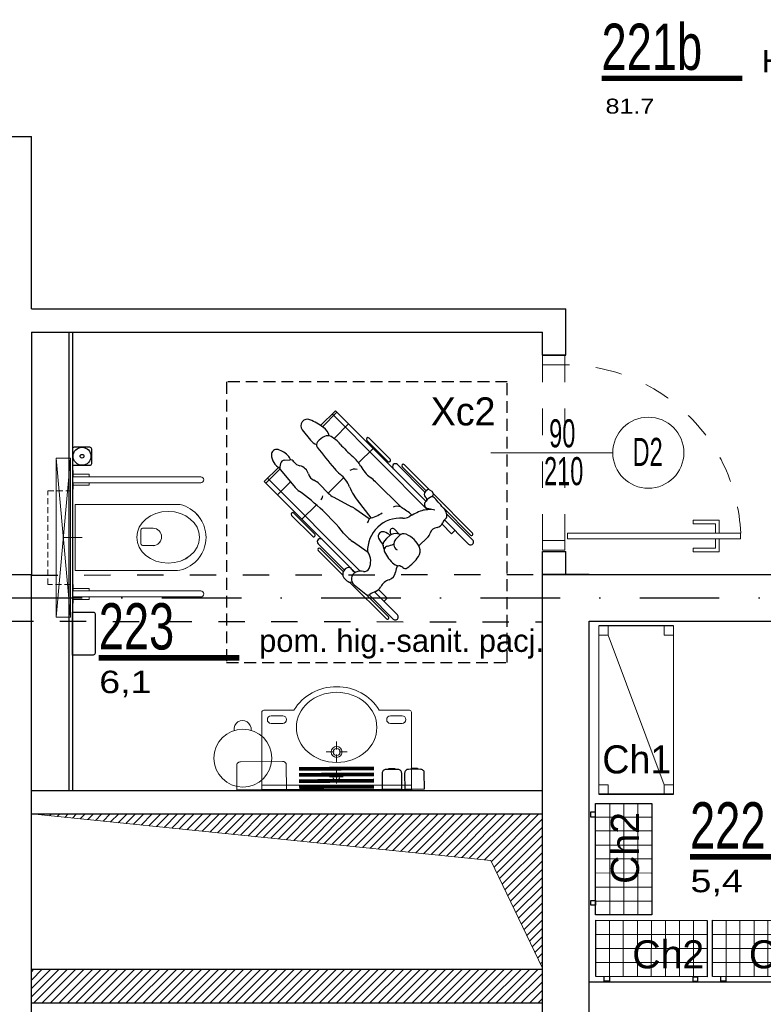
# Model space of a CAD drawing. Header units: millimetres. Extents: x 14495 to 271441, y -21035 to 2232.
# Tile 119 of 227: x 84907 to 85304, y -2952 to -2425. Entities that reach past the tile are written whole.
import ezdxf
from ezdxf.enums import TextEntityAlignment as Align

# ---------------------------------------------------------------- set-up
doc = ezdxf.new("R2010")
doc.units = ezdxf.units.MM
for name, pattern in [('$0$DASHED', [0.75, 0.5, -0.25]), ('DASHDOT', [1, 0.5, -0.25, 0, -0.25]), ('DASHED', [28.222222, 14.111111, -14.111111]), ('DASHED2', [9.525, 6.35, -3.175])]:
    doc.linetypes.add(name, pattern=pattern)
for name, color, linetype in [('-- TECH  SYMBOLE', 1, 'Continuous'), ('-- TECH NIEPEŁNOSPRAWNI', 8, 'Continuous'), ('-- TECH SPRZĘT NIEPEŁN', 1, 'Continuous'), ('-- TECH WYPOSAŻENIE', 2, 'Continuous'), ('-TECH SANITARNA', 1, 'Continuous'), ('_1_cienkie', 251, 'Continuous'), ('_A_widok', 1, 'Continuous'), ('A-POW-NR', 1, 'Continuous'), ('a_HATCH', 9, 'Continuous'), ('A_Lcienka', 253, 'Continuous'), ('A_OSIE', 252, 'DASHDOT'), ('A_PROJEKTOWANE', 3, 'Continuous'), ('A_SC_DZIAlOWE', 4, 'Continuous'), ('Sc-płyta cemwłókn-stelaz-wzmocnienie', 14, 'Continuous'), ('TABELKA', 2, 'Continuous'), ('TECH Wyp.drobne', 1, 'Continuous')]:
    doc.layers.add(name, color=color, linetype=linetype)
for name, color, linetype, lineweight in [('03', 2, 'Continuous', 13), ('A-GENM', 2, 'Continuous', 9), ('A_ARMATURA', 2, 'Continuous', 5), ('A_SANITARNE', 131, 'Continuous', 15), ('A_solid', 252, 'Continuous', 0), ('A_Stolarka_drzwi', 1, 'Continuous', 9), ('M_drzwi', 1, 'Continuous', 5), ('P-SANR-FIXT', 2, 'Continuous', 9), ('Technologia sanitarne', 1, 'Continuous', 30)]:
    doc.layers.add(name, color=color, linetype=linetype, lineweight=lineweight)
doc.layers.add('A-POW', color=2, linetype='Continuous', plot=False)
doc.styles.add('Arial', font='Arial')
doc.styles.add('arial-tab', font='arial.ttf')
doc.styles.add('ARIAL1_2', font='arial.ttf', dxfattribs={"width": 1.2})
doc.styles.add('arialce', font='ARIALN.TTF')
doc.styles.add('cent', font='swissel.ttf')
doc.styles.add('cg', font='GOTHIC.TTF')
doc.styles.add('ROMANS', font='romans', dxfattribs={"width": 0.6})
doc.styles.add('switz721ltexbt', font='swissel.ttf')

# ---------------------------------------------------------------- blocks, each defined once
blk = doc.blocks.new('POW')
at = {"const_width": 5}
blk.add_lwpolyline([(125.32, 0), (0, 0)], dxfattribs=at)
at = {"style": 'switz721ltexbt'}
blk.add_attdef('001', (-1.78, 12.35), '', height=41.18, dxfattribs=at)
blk = doc.blocks.new('DRZWI Z OSCIEZNICA NIEOKALAJACA 90')
at = {"linetype": 'DASHED'}
for p, q in [((-12, 5), (-12, 99)), ((0, 5), (0, 99))]:
    blk.add_line(p, q, dxfattribs=at)
at = {"ltscale": 0.05}
blk.add_line((-39.5, 52), (25.59, 52), dxfattribs=at)
for points in [[(-12, 99), (-12, 104), (0, 104), (0, 99)], [(93.91, 9.01), (1.43, 9.01), (1.43, 6.01), (93.91, 6.01)], [(-12, 0), (-12, 5), (0, 5), (0, 0)]]:
    blk.add_lwpolyline(points, close=True)
for points in [[(82.48, 9.01), (82.48, 16.01), (68.48, 16.01), (68.48, 14.01), (80.48, 14.01), (80.48, 9.01)], [(82.48, 6.01), (82.48, -0.99), (68.48, -0.99), (68.48, 1.01), (80.48, 1.01), (80.48, 6.01)]]:
    blk.add_lwpolyline(points)
at = {"linetype": 'DASHED'}
blk.add_arc((0, 5), 94, 2.4475, 90, dxfattribs=at)
blk = doc.blocks.new('SSCVCFDSS')
blk.add_line((0, 50.02), (0, 0))
blk.add_circle((0, -19), 19)
at = {"style": 'ROMANS', "text_generation_flag": 4, "width": 0.6}
blk.add_attdef('FD1-8', text='', height=13, rotation=270, dxfattribs=at).set_placement((6.15, 55.19), align=Align.RIGHT)
for tag, p in [('200', (8.16, 25.47)), ('90', (-8.71, 25.47))]:
    blk.add_attdef(tag, text='', height=13, rotation=270, dxfattribs=at).set_placement(p, align=Align.MIDDLE)
blk.add_attdef('AL6C', text='', height=13, dxfattribs=at).set_placement((-0.56, -18.64), align=Align.MIDDLE)
blk = doc.blocks.new('umywalka vb npnsp')
at = {"layer": 'A_SANITARNE', "color": 1}
for p, q in [((364034, 420745), (364034, 420781.5)), ((364034, 420745), (363997.5, 420745)), ((364034, 420745), (364034, 420708.5)), ((364034, 420745), (364070.5, 420745)), ((364032.5, 420626), (364032.5, 420668.5)), ((364019.5, 420613), (363977, 420613)), ((364032.5, 420600), (364032.5, 420557.5)), ((364045.5, 420613), (364088, 420613))]:
    blk.add_line(p, q, dxfattribs=at)
at = {"layer": 'A_SANITARNE', "color": 2}
for p, q in [((363682.5, 420460), (363745, 420460)), ((364382.5, 420460), (364320, 420460)), ((363745, 420420), (363682.5, 420420)), ((364320, 420420), (364382.5, 420420))]:
    blk.add_line(p, q, dxfattribs=at)
blk.add_lwpolyline([(363632.5, 420814), (363632.5, 420400, 0.368325), (363644, 420390), (363804.5, 420390, 0.267589), (364032.5, 420264), (364032.5, 420264, 0.267589), (364260.5, 420390), (364421, 420390, 0.368325), (364432.5, 420400), (364432.5, 420814), (363632.5, 420814)], format="xyb", dxfattribs=at)
blk.add_lwpolyline([(363632.5, 420814), (364432.5, 420814), (364432.5, 420789.5), (363632.5, 420789.5)], close=True, dxfattribs=at)
at = {"layer": 'A_SANITARNE', "color": 1}
for centre, radius in [((364034, 420745), 18.5), ((364032.5, 420613), 29), ((364032.5, 420613), 19)]:
    blk.add_circle(centre, radius, dxfattribs=at)
at = {"layer": 'A_SANITARNE', "color": 2}
for centre, start, end in [((363682.5, 420440), 90, 270), ((363745, 420440), 270, 90), ((364320, 420440), 90, 270), ((364382.5, 420440), 270, 90)]:
    blk.add_arc(centre, 20, start, end, dxfattribs=at)
blk.add_ellipse((364032.5, 420481.5), major_axis=(-215, 0), ratio=0.872093, dxfattribs=at)
blk = doc.blocks.new('umywalka niep')
at = {"layer": 'A_SANITARNE', "color": 2}
blk.add_rational_spline([(381657.8, 413758.7), (381657.8, 413759.6), (381658.4, 413760.2), (381659.3, 413760.2)], [1, 0.804737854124, 0.804737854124, 1], degree=3, dxfattribs=at)
blk.add_blockref('umywalka vb npnsp', (18028.8, -7053.8), dxfattribs=at)
blk = doc.blocks.new('niepełnosprawny')
at = {"layer": '-- TECH SPRZĘT NIEPEŁN', "color": 8, "linetype": 'DASHED2'}
blk.add_lwpolyline([(0, 0), (150, 0), (150, 150), (0, 150)], close=True, dxfattribs=at)
at = {"color": 252}
for p, q in [((48.81, 78.49), (98.5, 128.03)), ((50.55, 83.75), (96.73, 129.8)), ((103.44, 121.4), (95.9, 128.97)), ((104.29, 122.22), (96.73, 129.8)), ((96.56, 115.8), (89.65, 122.74)), ((102.89, 121.08), (93.5, 113.25)), ((106.38, 121.06), (104.56, 121.48)), ((108.08, 119.1), (108.33, 116.21)), ((67.44, 104.01), (78.65, 115.18)), ((68.64, 102.8), (79.85, 113.97)), ((76.53, 109.66), (84.24, 101.92)), ((124.41, 109.47), (118.88, 105.04)), ((46.67, 87.92), (59.79, 101)), ((49.48, 87.1), (63.48, 101.06)), ((95.34, 100.38), (90.54, 95.64)), ((48.59, 87.63), (60.89, 99.89)), ((90.52, 95.62), (98.8, 87.32)), ((125.99, 98.78), (133.76, 90.99)), ((126.68, 99.76), (134.59, 91.82)), ((81.65, 42.57), (132.83, 93.59)), ((88.32, 92.66), (83.28, 83.24)), ((86.14, 43.52), (134.59, 91.82)), ((119.74, 92.55), (127.51, 84.76)), ((23.27, 64.59), (42.97, 84.23)), ((45.28, 87.25), (43.68, 85.63)), ((41.51, 81.82), (36.44, 75.54)), ((48.38, 81.59), (49.73, 82.94)), ((58.81, 74.31), (64.73, 82.64)), ((76.71, 73.72), (81.8, 80.85)), ((77.24, 72.74), (86.69, 80.08)), ((106.69, 79.4), (114.39, 71.68)), ((23.2, 60.9), (36.17, 73.83)), ((24.38, 63.49), (36.36, 75.44)), ((107.51, 63.82), (118.72, 74.99)), ((108.71, 62.61), (119.92, 73.79)), ((25.41, 58.69), (37.73, 70.97)), ((34.45, 64.17), (39.01, 68.72)), ((82.76, 56.53), (96.49, 70.37)), ((34.45, 64.17), (32.68, 65.94)), ((60.48, 65.72), (62.59, 66.34)), ((66.1, 64.6), (64.24, 66.03)), ((66.22, 64.49), (67.8, 62.74)), ((67.59, 58), (65.78, 59.63)), ((68.33, 62.01), (69.79, 62.52)), ((68.36, 57.02), (68.78, 58.58)), ((68.57, 57.8), (71.18, 60.21)), ((91.02, 43.97), (105.75, 58.66)), ((91.79, 43.32), (104.58, 56.07)), ((92.39, 41.72), (105.68, 54.97)), ((62.36, 47.32), (66.88, 42.58)), ((81.37, 38.77), (82.34, 42.64)), ((81.85, 40.7), (81.48, 44.24)), ((69.17, 18.56), (90.42, 39.75)), ((81.79, 41.32), (81.96, 41.14)), ((90.63, 39.78), (89.62, 39.63)), ((92.27, 41.46), (91.49, 40.32)), ((63.27, 20.71), (76.18, 33.59)), ((65.48, 18.5), (79.33, 32.31)), ((68.06, 19.67), (82.57, 34.13)), ((68.78, 29.74), (73.88, 34.82)), ((68.78, 29.74), (70.54, 27.97))]:
    blk.add_line(p, q, dxfattribs=at)
for centre, radius, start, end in [((104.13, 119.6), 1.93, 77.0103, 129.8071), ((111.33, 117.6), 8.42, 92.0801, 152.3176), ((105.88, 118.9), 2.21, 4.9834, 77.0103), ((102.55, 125.67), 11.71, 309.8076, 344.0873), ((111.13, 123.23), 2.79, 344.0873, 92.0801), ((105.9, 115.99), 2.44, 304.7918, 4.9834), ((107.45, 119.78), 4.04, 282.636, 309.8076), ((-7.73, 182.16), 122.05, 309.0761, 324.4036), ((79.25, 114.58), 0.85, 314.9142, 134.9142), ((100.85, 104.43), 11.48, 129.8071, 144.4036), ((99.03, 112.19), 6.25, 286.0249, 346.9989), ((110.36, 109.57), 5.38, 124.7918, 166.9989), ((102.23, 101.07), 5.32, 106.0249, 155.0414), ((126.57, 106.78), 3.45, 336.8833, 128.6769), ((97.6, 119.15), 34.95, 323.1752, 336.8833), ((60.34, 100.44), 0.781, 314.9142, 134.9142), ((64.58, 99.95), 1.56, 314.9142, 134.9142), ((68.04, 103.4), 0.85, 134.9142, 314.9142), ((88.21, 107.59), 10.14, 314.6602, 335.0414), ((249.89, -78.93), 225.21, 126.7532, 130.4972), ((116.44, 99.76), 2.19, 46.2022, 126.7532), ((124.41, 98.13), 8.85, 128.6769, 154.4635), ((107.46, 90.39), 15.16, 28.3964, 46.2022), ((89.04, 101.08), 2.52, 214.2913, 270.2275), ((99.28, 86.8), 12.43, 134.6602, 151.8587), ((117.64, 95.9), 3.59, 329.7496, 28.3964), ((118.44, 103.54), 8.91, 287.5671, 323.1752), ((118.76, 74.62), 23.29, 130.4972, 140.9702), ((103.91, 103.91), 19.48, 311.2166, 329.7496), ((45.49, 83.83), 2.56, 135.2876, 199.0105), ((46.91, 85.64), 2.29, 95.9124, 135.2876), ((47.07, 84.08), 3.86, 21.6213, 95.9124), ((48.74, 84.75), 2.06, 299.3232, 21.6213), ((84.46, 68.62), 24.2, 129.0761, 144.5991), ((105.55, 55.79), 30.75, 112.3021, 130.5822), ((87.4, 100.04), 17.08, 292.3021, 320.9702), ((160.39, 39.43), 66.23, 131.2166, 139.4117), ((44.6, 79.33), 3.97, 23.0576, 141.0879), ((51.53, 79.78), 3.63, 119.3232, 158.5971), ((41.65, 78.08), 7.18, 349.4627, 23.0576), ((64.04, 93.53), 21.81, 324.4898, 331.8587), ((98.17, 81.67), 5.1, 343.6072, 29.25), ((95.54, 94.99), 19.16, 299.084, 319.4117), ((37.8, 74.45), 1.75, 141.0879, 213.4671), ((51.38, 76.27), 2.72, 169.4627, 244.8586), ((54.05, 81.97), 9.02, 244.8586, 301.8594), ((59.57, 57.07), 17.61, 355.5754, 91.6), ((82.24, 90.41), 17.58, 244.2845, 252.7304), ((114.36, 61.15), 19.56, 119.084, 142.3635), ((119.32, 74.39), 0.85, 314.9142, 134.9142), ((21.26, 63.51), 18.09, 22.0627, 33.4671), ((42.99, 72.32), 5.36, 202.0627, 241.4836), ((70.78, 58.8), 10.8, 113.3822, 135.1523), ((67.46, 66.49), 2.42, 342.2091, 113.3822), ((94.58, 77.41), 17.97, 192.1882, 216.1337), ((75.87, 90.84), 29.05, 315.2262, 322.3635), ((23.83, 64.04), 0.781, 134.9142, 314.9142), ((36.54, 60.45), 8.14, 18.4308, 61.4836), ((66.49, 49.45), 17.71, 114.5005, 141.3241), ((60.04, 63.6), 2.17, 14.0842, 114.5005), ((97.1, 72.89), 36.04, 194.0842, 199.799), ((63.11, 64.55), 1.86, 52.4373, 106.2854), ((65.53, 63.87), 0.929, 42.02, 52.4373), ((61.22, 68.49), 8.97, 318.6218, 342.2091), ((108.11, 63.22), 0.85, 134.9142, 314.9142), ((24.3, 59.8), 1.56, 134.9142, 314.9142), ((48.96, 64.59), 4.95, 198.4308, 262.4364), ((46.78, 48.12), 11.66, 64.6399, 82.4364), ((48.23, 58.22), 3.45, 315.8677, 356.2431), ((56.18, 57.7), 4.51, 141.3241, 176.2431), ((63.24, 57.1), 3.58, 44.9142, 150.3518), ((65.2, 55.34), 3.58, 337.2881, 47.9487), ((64.49, 59.76), 4.45, 344.6393, 42.02), ((70.25, 61.22), 1.38, 312.7414, 109.1452), ((78.06, 58.83), 5.46, 340.0191, 23.7416), ((104.65, 59.76), 1.56, 314.9142, 134.9142), ((52.03, 54.54), 1.84, 135.8677, 215.1309), ((70.93, 67.84), 24.94, 215.1309, 234.9585), ((56.31, 59.06), 13.21, 293.0477, 337.2881), ((82.68, 55.29), 5.58, 175.5754, 210.5582), ((62.59, 66.81), 22.64, 315.484, 332.9886), ((105.13, 55.52), 0.781, 314.9142, 134.9142), ((59.51, 51.55), 5.05, 234.9585, 293.0477), ((39.97, 30.07), 44.02, 20.7313, 30.5582), ((70.93, 46.43), 5.58, 223.6333, 251.3772), ((75.82, 43.64), 5.69, 6.0149, 20.7313), ((84.4, 42.12), 2.13, 59.267, 165.9433), ((81.38, 37.04), 8.04, 31.2032, 59.267), ((86.67, 45.33), 2.41, 274.4036, 322.7407), ((89.64, 43.07), 1.32, 82.6942, 142.7407), ((89.4, 41.25), 3.15, 19.3206, 82.6942), ((91.5, 41.99), 0.934, 325.6132, 19.3206), ((67.69, 36.81), 4.56, 8.0457, 71.3772), ((75.93, 37.98), 3.76, 188.0457, 250.1291), ((31.71, 96.75), 80.67, 308.4599, 314.2095), ((86.68, 40.25), 1.84, 314.2095, 31.2032), ((89.46, 40.71), 1.1, 211.3327, 278.7192), ((90.44, 41.04), 1.28, 278.7192, 325.6132), ((72.79, 29.3), 5.46, 41.141, 70.1291), ((78.49, 34.28), 2.1, 221.141, 280.3265), ((77.64, 38.93), 6.83, 280.3265, 308.4599), ((64.37, 19.61), 1.56, 134.9142, 314.9142), ((68.61, 19.12), 0.781, 134.9142, 314.9142)]:
    blk.add_arc(centre, radius, start, end, dxfattribs=at)
blk = doc.blocks.new('D_wc_holder_ds - BG0900CS-706874-PW_K0')
at = {"layer": 'A-GENM', "color": 1}
for p, q in [((-392.11, 501.61), (-392.11, 493.11)), ((-390.76, 501.61), (-392.11, 501.61)), ((-386.21, 501.61), (-387.56, 501.61)), ((-386.21, 493.11), (-386.21, 501.61))]:
    blk.add_line(p, q, dxfattribs=at)
at = {"layer": 'P-SANR-FIXT', "color": 1}
for p, q in [((-390.76, 561.21), (-390.76, 493.11)), ((-387.56, 493.11), (-387.56, 561.21)), ((-390.76, 493.11), (-394.16, 493.11)), ((-394.16, 493.11), (-394.16, 492.81)), ((-384.16, 493.11), (-387.56, 493.11)), ((-384.16, 492.81), (-384.16, 493.11))]:
    blk.add_line(p, q, dxfattribs=at)
blk.add_arc((-389.16, 561.21), 1.6, 0, 180, dxfattribs=at)
blk = doc.blocks.new('wc inw')
at = {"color": 2, "lineweight": 0}
for p, q in [((-17.77, 0), (17.51, 0)), ((-4.44, -36.51), (-4.44, -41.77)), ((-3.5, -35.21), (4, -35.21)), ((4.94, -36.51), (4.94, -41.77)), ((-17.77, -54.69), (-17.51, -56.08)), ((-17.51, -56.08), (-17.12, -57.53)), ((-17.12, -57.53), (-16.6, -58.93)), ((17.12, -57.53), (16.6, -58.93)), ((17.51, -56.08), (17.12, -57.53)), ((-16.6, -58.93), (-15.97, -60.29)), ((-15.97, -60.29), (-15.22, -61.59)), ((-15.22, -61.59), (-14.37, -62.83)), ((-14.37, -62.83), (-13.41, -63.99)), ((14.37, -62.83), (13.41, -63.99)), ((15.22, -61.59), (14.37, -62.83)), ((15.97, -60.29), (15.22, -61.59)), ((16.6, -58.93), (15.97, -60.29)), ((-13.41, -63.99), (-11.77, -65.6)), ((-11.77, -65.6), (-10, -66.94)), ((-10, -66.94), (-8.71, -67.72)), ((-8.71, -67.72), (-6.54, -68.77)), ((8.71, -67.72), (6.54, -68.77)), ((10, -66.94), (8.71, -67.72)), ((11.77, -65.6), (10, -66.94)), ((13.41, -63.99), (11.77, -65.6)), ((-6.54, -68.77), (-5.07, -69.25)), ((-5.07, -69.25), (-3.02, -69.72)), ((-3.02, -69.72), (-1.52, -69.92)), ((-1.52, -69.92), (0, -70)), ((1.52, -69.92), (0, -70)), ((3.02, -69.72), (1.52, -69.92)), ((5.07, -69.25), (3.02, -69.72)), ((6.54, -68.77), (5.07, -69.25))]:
    blk.add_line(p, q, dxfattribs=at)
at = {"color": 2, "lineweight": 9}
for p, q in [((-17.77, -54.69), (-17.77, 0)), ((17.51, -56.08), (17.51, 0))]:
    blk.add_line(p, q, dxfattribs=at)
at = {"color": 8, "linetype": 'DASHED2', "lineweight": 9, "ltscale": 0.5}
blk.add_lwpolyline([(24.87, 14.5), (24.87, 2.5), (-25.13, 2.5), (-25.13, 14.5)], close=True, dxfattribs=at)
at = {"color": 2, "lineweight": 0}
for centre, radius, start, end in [((-3.24, -36.39), 1.2, 102.2339, 185.8899), ((3.75, -36.39), 1.2, 354.1101, 77.7661), ((0.25, -41.54), 4.7, 182.8022, 357.1978)]:
    blk.add_arc(centre, radius, start, end, dxfattribs=at)
blk.add_ellipse((0.05, -49.75), major_axis=(0, -16.75), ratio=0.823529, dxfattribs=at)
at = {"layer": 'Sc-płyta cemwłókn-stelaz-wzmocnienie', "lineweight": 9}
blk.add_line((-0.13, 6.25), (-0.13, -3.75), dxfattribs=at)
at = {"layer": 'Sc-płyta cemwłókn-stelaz-wzmocnienie', "color": 8, "lineweight": 9}
blk.add_lwpolyline([(-42.63, 2.5), (42.37, 2.5), (42.37, 10), (-42.63, 2.5), (-42.63, 10), (42.37, 2.5), (42.37, 10), (-42.63, 10)], dxfattribs=at)
blk = doc.blocks.new('reg_magazyn_metal')
at = {"color": 2, "lineweight": 15}
for p, q in [((0, 90), (0, 0)), ((40, 0), (40, 90)), ((5, 85), (35, 5))]:
    blk.add_line(p, q, dxfattribs=at)
at = {"color": 2}
for p, q in [((40, 90), (0, 90)), ((0, 0), (40, 0)), ((40, 0), (0, 0))]:
    blk.add_line(p, q, dxfattribs=at)
at = {"color": 2, "lineweight": 15}
for points in [[(0, 85), (5, 85), (5, 90), (0, 90)], [(40, 85), (35, 85), (35, 90), (40, 90)], [(0, 5), (5, 5), (5, 0), (0, 0)], [(40, 5), (35, 5), (35, 0), (40, 0)]]:
    blk.add_lwpolyline(points, close=True, dxfattribs=at)
blk = doc.blocks.new('2305.02.01.E1$0$regał_siatkowy_wisz')
at = {"lineweight": 13}
for p, q in [((-22.6, 0), (-22.6, -59.4)), ((-15.1, 0), (-15.1, -59.4)), ((-7.6, 0), (-7.6, -59.4)), ((-30, -7.3), (0, -7.3)), ((-30.1, -14.8), (0, -14.8)), ((-29.8, -22.3), (-0.1, -22.3)), ((-30.1, -29.8), (0, -29.8)), ((-30, -37.2), (0, -37.2)), ((-30.1, -44.8), (0.1, -44.8)), ((-30.1, -52.1), (0, -52.1))]:
    blk.add_line(p, q, dxfattribs=at)
for p, q in [((0, -7.5), (0, -5.1)), ((0, -5.1), (2.5, -5.1)), ((2.5, -5.1), (2.5, -7.5)), ((2.5, -7.5), (0, -7.5)), ((0.1, -52.2), (2.5, -52.2)), ((2.5, -52.2), (2.5, -55)), ((2.5, -55), (-0.1, -55))]:
    blk.add_line(p, q)
blk.add_lwpolyline([(-30.1, 0), (0, 0), (0, -59.4), (-30.1, -59.4)], close=True)

msp = doc.modelspace()

# ---------------------------------------------------------------- hatches: boundary and pattern name
at = {"layer": 'a_HATCH', "linetype": 'Continuous', "lineweight": 15}
h = msp.add_hatch(dxfattribs=at)
h.set_pattern_fill('ANSI31', color=256, style=0)
h.set_pattern_definition([(45, (-1563.92, -3928.2364), (-2.24506403, 2.24506403), [])])
h.paths.add_polyline_path([(84913.29, -2932.76), (84913.29, -2950.76), (85186.29, -2950.76), (85186.29, -2932.76)])
at = {"layer": 'A_solid', "linetype": 'Continuous'}
h = msp.add_hatch(dxfattribs=at)
h.set_pattern_fill('ANSI31', color=256, style=0)
h.set_pattern_definition([(45, (-1480.2826, 117.468), (-2.24506403, 2.24506403), [])])
h.paths.add_polyline_path([(85049.79, -2849.76), (84913.29, -2849.76), (85049.79, -2863.6)])
h.paths.add_polyline_path([(85158.79, -2874.65), (85186.29, -2932.26), (85186.29, -2849.76), (85049.79, -2849.76), (85049.79, -2863.6)])
h.paths.add_polyline_path([(84965.97, -2867.59), (84965.97, -2819.42), (84993.2, -2819.42), (84993.2, -2867.59)], flags=9)

# ---------------------------------------------------------------- linework, layer by layer
at = {"layer": '-TECH SANITARNA', "color": 1, "const_width": 2}
msp.add_lwpolyline([(85056.28, -2825.68), (85096.28, -2825.43)], dxfattribs=at)
at = {"layer": '-TECH SANITARNA', "color": 1, "linetype": '$0$DASHED', "ltscale": 5, "const_width": 2}
for points in [[(85056.3, -2828.86), (85096.3, -2828.61)], [(85056.32, -2832.23), (85096.32, -2831.99)], [(85056.34, -2835.42), (85096.34, -2835.17)]]:
    msp.add_lwpolyline(points, dxfattribs=at)
at = {"layer": '03', "color": 1}
msp.add_lwpolyline([(85047.45, -2821.65), (85024.96, -2821.87, 0.414214), (85022.97, -2823.89), (85023.1, -2836.88), (85049.6, -2836.63), (85049.47, -2823.63, 0.414214)], format="xyb", close=True, dxfattribs=at)
msp.add_circle((85026.28, -2819.9), 15.5, dxfattribs=at)
msp.add_circle((85026.28, -2819.9), 15.5, dxfattribs=at)
msp.add_arc((85026.11, -2804.4), 4.56, 352.2014, 189.1078, dxfattribs=at)
msp.add_arc((85026.11, -2804.4), 4.56, 352.2014, 189.1078, dxfattribs=at)
at = {"layer": '_1_cienkie', "linetype": 'DASHED'}
for p, q in [((84913.29, -2722.09), (85186.29, -2721.76)), ((84900.29, -2746.76), (85186.29, -2747.09))]:
    msp.add_line(p, q, dxfattribs=at)
at = {"layer": '_A_widok'}
for p, q in [((84933.28, -2592.53), (84933.28, -2837.26)), ((84935.28, -2592.53), (84935.28, -2837.26))]:
    msp.add_line(p, q, dxfattribs=at)
at = {"layer": 'A_Lcienka', "linetype": 'Continuous', "lineweight": 5}
msp.add_line((84913.29, -2500.26), (84913.29, -2487.76), dxfattribs=at)
at = {"layer": 'A_OSIE', "ltscale": 85}
msp.add_line((82259.79, -2734.26), (86562.29, -2734.26), dxfattribs=at)
at = {"layer": 'A_PROJEKTOWANE'}
for p, q in [((85198.29, -2604.69), (85194.52, -2604.69)), ((84743.72, -2721.76), (84913.29, -2721.76)), ((84913.29, -3202.26), (84913.29, -2722.09)), ((85186.29, -2721.76), (85223.01, -2721.76)), ((85186.29, -3085.33), (85186.29, -2721.76)), ((85223.01, -2721.76), (85223.4, -2721.76)), ((85223.4, -2721.76), (85371.18, -2721.76)), ((85211.29, -2746.76), (85223.01, -2746.76)), ((85211.29, -3085.33), (85211.29, -2746.76)), ((85223.01, -2746.76), (85223.41, -2746.76)), ((85223.41, -2746.76), (85371.18, -2746.76))]:
    msp.add_line(p, q, dxfattribs=at)
at = {"layer": 'A_SC_DZIAlOWE'}
for p, q in [((84900.79, -2487.76), (84913.29, -2487.76)), ((84913.29, -2579.76), (84913.29, -2487.76)), ((84913.29, -2579.76), (84940.06, -2579.76)), ((84940.06, -2579.76), (85198.79, -2579.76)), ((85198.79, -2604.46), (85198.79, -2579.76)), ((84913.29, -2592.26), (85186.29, -2592.26)), ((84913.29, -2592.26), (84913.29, -2722.09)), ((85186.29, -2604.46), (85186.29, -2592.26)), ((85198.29, -2604.46), (85186.29, -2604.46)), ((85186.29, -2604.46), (85186.29, -2604.69)), ((85198.5, -2604.46), (85186.29, -2604.46)), ((85198.5, -2604.46), (85186.29, -2604.46)), ((85198.29, -2604.46), (85186.29, -2604.46)), ((85186.29, -2604.46), (85198.79, -2604.46)), ((85198.29, -2604.69), (85186.29, -2604.69)), ((85186.29, -2709.46), (85198.79, -2709.46)), ((85186.29, -2721.76), (85186.29, -2709.46)), ((85198.79, -2721.76), (85198.79, -2709.46)), ((85211.29, -2721.76), (85186.29, -2721.76)), ((84913.29, -2837.26), (85186.29, -2837.26)), ((84913.29, -2849.76), (85186.29, -2849.76)), ((84913.29, -2932.76), (85186.29, -2932.76)), ((84913.29, -2950.76), (85186.29, -2950.76))]:
    msp.add_line(p, q, dxfattribs=at)
msp.add_lwpolyline([(85493.29, -2939.76), (85211.29, -2939.76)], dxfattribs=at)
at = {"layer": 'A_solid', "linetype": 'Continuous'}
for p, q in [((84913.29, -2849.76), (85158.79, -2874.65)), ((85158.79, -2874.65), (85186.29, -2932.26))]:
    msp.add_line(p, q, dxfattribs=at)
at = {"layer": 'TECH Wyp.drobne', "color": 1}
for points in [[(84945.35, -2654.58), (84945.35, -2662.58, -0.414214), (84944.35, -2663.58), (84936.35, -2663.58, -0.414214), (84935.35, -2662.58), (84935.35, -2654.58, -0.414214), (84936.35, -2653.58), (84944.35, -2653.58, -0.414214)], [(84945.35, -2654.58), (84945.35, -2662.58, -0.414214), (84944.35, -2663.58), (84936.35, -2663.58, -0.414214), (84935.35, -2662.58), (84935.35, -2654.58, -0.414214), (84936.35, -2653.58), (84944.35, -2653.58, -0.414214)], [(84947.32, -2742.88), (84947.32, -2763.88, -0.414214), (84946.32, -2764.88), (84935.32, -2764.88), (84935.32, -2741.88), (84946.32, -2741.88, -0.414214)], [(84947.32, -2742.88), (84947.32, -2763.88, -0.414214), (84946.32, -2764.88), (84935.32, -2764.88), (84935.32, -2741.88), (84946.32, -2741.88, -0.414214)], [(85109.12, -2825.98), (85102.62, -2826.03, 0.414214), (85100.64, -2828.04), (85100.71, -2836.54), (85111.21, -2836.46), (85111.14, -2827.96, 0.414214)], [(85109.12, -2825.98), (85102.62, -2826.03, 0.414214), (85100.64, -2828.04), (85100.71, -2836.54), (85111.21, -2836.46), (85111.14, -2827.96, 0.414214)], [(85121.19, -2825.88), (85114.69, -2825.93, 0.414214), (85112.7, -2827.95), (85112.77, -2836.45), (85123.27, -2836.36), (85123.2, -2827.86, 0.414214)], [(85121.19, -2825.88), (85114.69, -2825.93, 0.414214), (85112.7, -2827.95), (85112.77, -2836.45), (85123.27, -2836.36), (85123.2, -2827.86, 0.414214)]]:
    msp.add_lwpolyline(points, format="xyb", close=True, dxfattribs=at)
for points in [[(85107.42, -2825.99), (85104.32, -2826.01), (85104.32, -2825.46), (85107.42, -2825.44)], [(85107.42, -2825.99), (85104.32, -2826.01), (85104.32, -2825.46), (85107.42, -2825.44)], [(85119.49, -2825.89), (85116.39, -2825.92), (85116.38, -2825.37), (85119.48, -2825.34)], [(85119.49, -2825.89), (85116.39, -2825.92), (85116.38, -2825.37), (85119.48, -2825.34)]]:
    msp.add_lwpolyline(points, close=True, dxfattribs=at)
for radius in [4.78, 4.78, 1, 1]:
    msp.add_circle((84940.35, -2658.58), radius, dxfattribs=at)

# ---------------------------------------------------------------- block references
at = {"layer": '-- TECH NIEPEŁNOSPRAWNI', "rotation": 90.00393014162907}
msp.add_blockref('niepełnosprawny', (85167.51, -2768.8), dxfattribs=at)
msp.add_blockref('niepełnosprawny', (85167.51, -2768.8), dxfattribs=at)
at = {"layer": '-- TECH WYPOSAŻENIE', "rotation": 359.9999984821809}
msp.add_blockref('reg_magazyn_metal', (85216.4, -2839.22), dxfattribs=at)
at = {"layer": 'A-POW-NR'}
ref = msp.add_blockref('POW', (85217.88, -2456.59), dxfattribs=dict(at, xscale=0.6, yscale=0.6, zscale=0.6))
ref.add_attrib('88,88', '81.7', dxfattribs={"layer": 'A-POW', "height": 8, "style": 'ARIAL1_2', "width": 1.2}).set_placement((85246.1, -2475.44), align=Align.RIGHT)
ref.add_attrib('POKOJ', 'Hall etap 2', (85303.56, -2453.38), dxfattribs={"layer": 'A-POW', "height": 12, "style": 'arialce', "width": 1.2})
ref.add_attrib('001', '221b', (85217.88, -2452.07), dxfattribs={"layer": '0', "height": 24.71, "style": 'switz721ltexbt', "width": 0.7})
ref = msp.add_blockref('POW', (84620.83, -2562.86), dxfattribs=dict(at, xscale=0.6, yscale=0.6, zscale=0.6))
ref.add_attrib('88,88', '6,2', dxfattribs={"layer": 'A-POW', "height": 12, "style": 'ARIAL1_2', "width": 1.2}).set_placement((84649.06, -2581.71), align=Align.RIGHT)
ref.add_attrib('POKOJ', 'pom. hig.-sanit. personelu', (84706.51, -2559.65), dxfattribs={"layer": 'A-POW', "height": 12, "style": 'arialce', "width": 1.2})
ref.add_attrib('001', '224', (84620.83, -2558.34), dxfattribs={"layer": '0', "height": 24.71, "style": 'switz721ltexbt', "width": 0.7})
ref = msp.add_blockref('POW', (84949.27, -2766.35), dxfattribs=dict(at, xscale=0.6, yscale=0.6, zscale=0.6))
ref.add_attrib('88,88', '6,1', dxfattribs={"layer": 'A-POW', "height": 12, "style": 'ARIAL1_2', "width": 1.2}).set_placement((84977.49, -2785.2), align=Align.RIGHT)
ref.add_attrib('POKOJ', 'pom. hig.-sanit. pacj.', (85034.95, -2763.14), dxfattribs={"layer": 'A-POW', "height": 12, "style": 'arialce', "width": 1.2})
ref.add_attrib('001', '223', (84949.27, -2761.84), dxfattribs={"layer": '0', "height": 24.71, "style": 'switz721ltexbt', "width": 0.7})
ref = msp.add_blockref('POW', (85265.15, -2872.74), dxfattribs=dict(at, xscale=0.6, yscale=0.6, zscale=0.6))
ref.add_attrib('88,88', '5,4', dxfattribs={"layer": 'A-POW', "height": 12, "style": 'ARIAL1_2', "width": 1.2}).set_placement((85293.37, -2891.6), align=Align.RIGHT)
ref.add_attrib('POKOJ', 'pom. porządkowe', (85350.82, -2869.53), dxfattribs={"layer": 'A-POW', "height": 12, "style": 'arialce', "width": 1.2})
ref.add_attrib('001', '222', (85265.15, -2868.23), dxfattribs={"layer": '0', "height": 24.71, "style": 'switz721ltexbt', "width": 0.7})
at = {"layer": 'A_ARMATURA', "ltscale": 0.05, "xscale": 0.1, "yscale": 0.1, "zscale": 0.1, "rotation": 180}
msp.add_blockref('umywalka niep', (123282.48, 38539.27), dxfattribs=at)
at = {"layer": 'A_Stolarka_drzwi'}
msp.add_blockref('DRZWI Z OSCIEZNICA NIEOKALAJACA 90', (85198.29, -2708.69), dxfattribs=at)
at = {"layer": 'M_drzwi'}
ref = msp.add_blockref('SSCVCFDSS', (85223.88, -2656.69), dxfattribs=dict(at, xscale=-1, rotation=89.99999999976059))
ref.add_attrib('90', '90', dxfattribs={"layer": '0', "height": 15, "style": 'cent', "width": 0.6}).set_placement((85196.9, -2646.31), align=Align.MIDDLE)
ref.add_attrib('200', '210', dxfattribs={"layer": '0', "height": 15, "style": 'cent', "width": 0.6}).set_placement((85197.65, -2666.53), align=Align.MIDDLE)
ref.add_attrib('AL6C', 'D2', dxfattribs={"layer": '0', "height": 15, "style": 'arial-tab', "width": 0.6}).set_placement((85242.52, -2656.14), align=Align.MIDDLE)
at = {"layer": 'TECH Wyp.drobne', "color": 1, "xscale": -1, "rotation": 269.9965001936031}
for p in [(84442.57, -2281.97), (84442.57, -2281.97), (84442.57, -2281.97), (84442.56, -2342.97), (84442.56, -2342.97), (84442.56, -2342.97)]:
    msp.add_blockref('D_wc_holder_ds - BG0900CS-706874-PW_K0', p, dxfattribs=at)
at = {"layer": 'TECH Wyp.drobne'}
for p, rotation in [((85214.62, -2903.61), 179.9554477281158), ((85274.26, -2936.76), 269.9554477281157), ((85336.55, -2936.76), 269.9554477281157)]:
    msp.add_blockref('2305.02.01.E1$0$regał_siatkowy_wisz', p, dxfattribs=dict(at, rotation=rotation))
at = {"layer": 'Technologia sanitarne'}
for rotation in [89.99254673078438, 89.99254673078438, 89.99254673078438, 89.99604662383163, 89.99604662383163]:
    msp.add_blockref('wc inw', (84936.6, -2701.92), dxfattribs=dict(at, rotation=rotation))

# ---------------------------------------------------------------- texts
at = {"layer": '-- TECH  SYMBOLE', "color": 1, "style": 'cg'}
msp.add_text('Xc2', height=15, dxfattribs=at).set_placement((85126.65, -2642.1))
msp.add_text('Ch1', height=15, rotation=360, dxfattribs=at).set_placement((85218.3, -2828.1))
at = {"layer": 'TABELKA', "color": 2, "ltscale": 10, "style": 'Arial'}
for rotation, p in [(90.0033, (85237.88, -2887.16)), (0.0033, (85234.29, -2932.3)), (0.0033, (85296.58, -2932.31))]:
    msp.add_text('Ch2', height=15, rotation=rotation, dxfattribs=at).set_placement(p)

doc.saveas('drawing.dxf')
